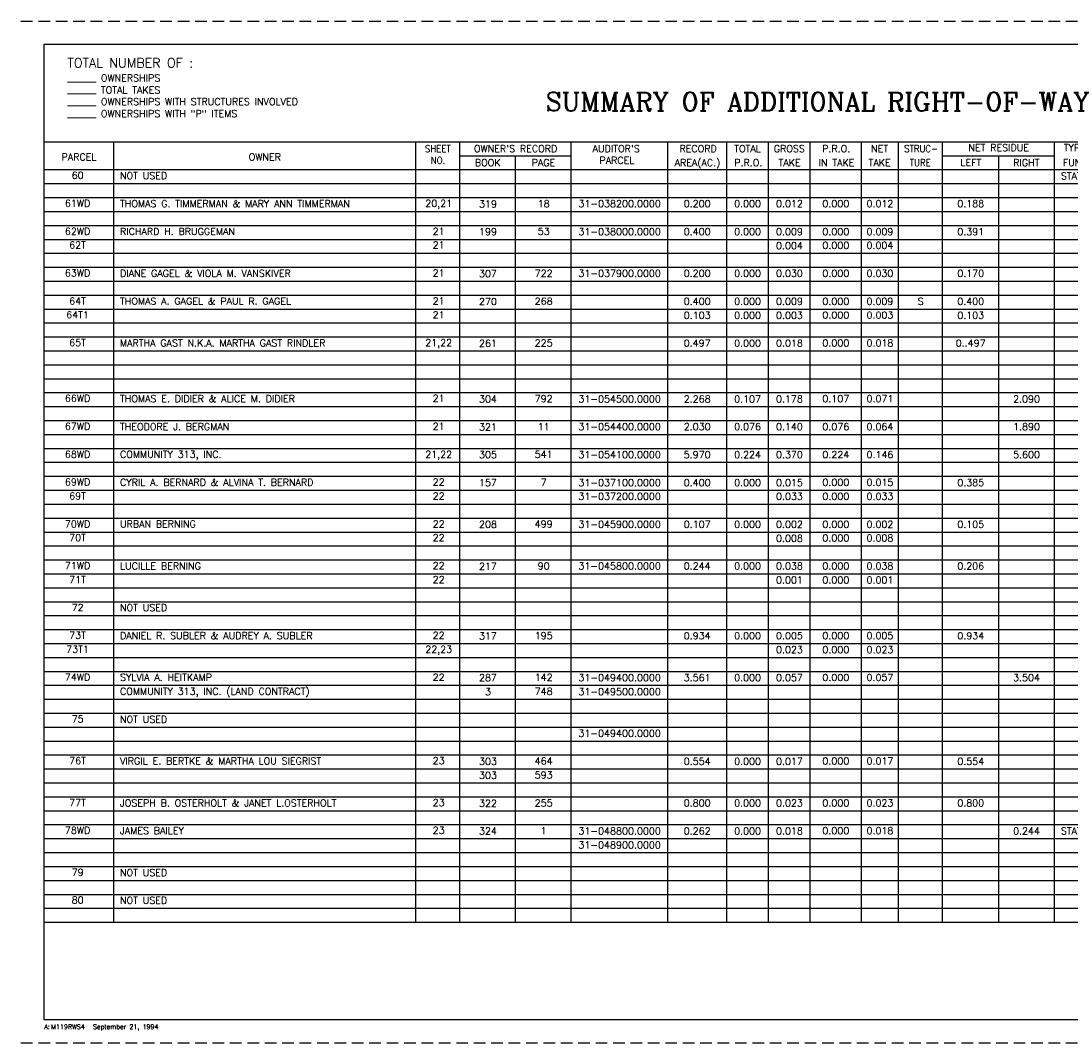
# Model space of a CAD drawing. Extents: x 0 to 34.5, y 0 to 22.
# Tile 1 of 2: x 0 to 22.6, y 0 to 22. Entities that reach past the tile are written whole.
import ezdxf
from ezdxf.enums import TextEntityAlignment as Align

# ---------------------------------------------------------------- set-up
doc = ezdxf.new("R2010")
doc.units = 0
doc.header["$LTSCALE"] = 0.5
doc.linetypes.add('DASHED', pattern=[0.75, 0.5, -0.25])
doc.layers.get('0').update_dxf_attribs({"linetype": 'CONTINUOUS'})
doc.layers.add('BORDER', color=4, linetype='CONTINUOUS')
doc.styles.add('COM8', font='ROMANS', dxfattribs={"width": 0.8})
doc.styles.add('COM9', font='ROMANS', dxfattribs={"width": 0.9})
doc.styles.add('COMPLEX', font='ROMANC')
doc.styles.get("Standard").update_dxf_attribs({"font": 'ROMANS'})

# ---------------------------------------------------------------- blocks, each defined once
blk = doc.blocks.new('DRAWNAME')
blk.add_text('A:', height=0.1).set_placement((0, 0))
for tag, p in [('DRAWNAME', (0.15, 0)), ('DRAWDATE', (1.05, 0))]:
    blk.add_attdef(tag, p, '', height=0.1)
blk = doc.blocks.new('SUM')
at = {"layer": 'BORDER'}
for p, q in [((1.5, -18.9), (1.5, -2.1)), ((8, -18.9), (8, -2.1)), ((8.95, -18.9), (8.95, -2.1)), ((11.35, -18.9), (11.35, -2.1)), ((13.426, -18.9), (13.426, -2.1)), ((14.696, -18.9), (14.696, -2.1)), ((15.596, -18.9), (15.596, -2.1)), ((16.496, -18.9), (16.496, -2.1)), ((17.596, -18.9), (17.596, -2.1)), ((18.396, -18.9), (18.396, -2.1)), ((19.346, -18.9), (19.346, -2.1)), ((21.753, -18.9), (21.753, -2.1)), ((22.603, -18.9), (22.603, -2.1)), ((31.401, -18.9), (31.401, -2.1)), ((8.95, -2.4), (11.35, -2.4)), ((10.15, -18.9), (10.15, -2.4)), ((19.353, -2.4), (21.753, -2.4)), ((20.553, -18.9), (20.553, -2.4)), ((31.401, -2.4), (33.5, -2.4)), ((32.501, -18.9), (32.501, -2.4))]:
    blk.add_line(p, q, dxfattribs=at)
at = {"layer": 'BORDER', "style": 'COM9', "width": 0.9}
for s, p in [('SHEET', (8.475, -2.323)), ('STRUC-', (18.882, -2.324))]:
    blk.add_text(s, height=0.15, dxfattribs=at).set_placement(p, align=Align.CENTER)
at = {"layer": 'BORDER'}
for s, p in [("OWNER'S RECORD", (10.15, -2.325)), ('RECORD', (14.081, -2.325)), ('TOTAL', (15.144, -2.325)), ('GROSS', (16.044, -2.325)), ('P.R.O.', (17.053, -2.325)), ('NET', (17.989, -2.325)), ('NET RESIDUE', (20.553, -2.3)), ('TYPE', (22.191, -2.3)), ('AS ACQUIRED', (32.454, -2.321)), ('PARCEL', (0.75, -2.5)), ('OWNER', (4.75, -2.5)), ('BOOK', (9.55, -2.625)), ('PAGE', (10.75, -2.625)), ('AREA(AC.)', (14.067, -2.625)), ('P.R.O.', (15.161, -2.625)), ('TAKE', (16.05, -2.625)), ('IN TAKE', (17.061, -2.625)), ('TAKE', (17.989, -2.625)), ('LEFT', (19.953, -2.621)), ('RIGHT', (21.147, -2.624)), ('FUND', (22.2, -2.624)), ('REMARKS & PERSONALTY', (27.063, -2.5)), ('BOOK', (31.955, -2.638)), ('PAGE', (32.999, -2.638))]:
    blk.add_text(s, height=0.15, dxfattribs=at).set_placement(p, align=Align.CENTER)
for s, p in [("AUDITOR'S ", (11.809, -2.324)), ('PARCEL', (11.956, -2.574))]:
    blk.add_text(s, height=0.15, dxfattribs=at).set_placement(p)
at = {"layer": 'BORDER', "style": 'COM9', "width": 0.9}
for s, p in [(' NO.', (8.231, -2.573)), ('TURE', (18.638, -2.625))]:
    blk.add_text(s, height=0.15, dxfattribs=at).set_placement(p)
blk = doc.blocks.new('PARCELM')
for tag, p in [('PAR', (0.718, 0.1)), ('SHN', (8.494, 0.1)), ('ORB', (9.554, 0.087)), ('ORP', (10.755, 0.094)), ('AP', (12.39, 0.09)), ('RECA', (14.061, 0.09)), ('TOPRO', (15.146, 0.09)), ('GRST', (16.046, 0.09)), ('PROTK', (17.046, 0.093)), ('NTTK', (17.996, 0.093)), ('STR', (18.871, 0.09)), ('NRL', (19.95, 0.09)), ('NRR', (21.153, 0.09)), ('TPF', (22.178, 0.09)), ('AAB', (31.951, 0.09)), ('AAP', (33.001, 0.09))]:
    blk.add_attdef(tag, text='', height=0.15).set_placement(p, align=Align.CENTER)
for tag, p in [('OWN', (1.632, 0.094)), ('REM', (22.714, 0.091))]:
    blk.add_attdef(tag, p, '', height=0.15)

msp = doc.modelspace()

# ---------------------------------------------------------------- linework, layer by layer
at = {"layer": 'BORDER', "linetype": 'DASHED'}
for p, q in [((0, 22), (34.5, 22)), ((0, 0), (34.5, 0))]:
    msp.add_line(p, q, dxfattribs=at)
at = {"layer": 'BORDER'}
for p, q in [((0.5, 21.5), (34, 21.5)), ((0.5, 0.5), (0.5, 21.5)), ((0.5, 19.4), (34, 19.4)), ((0.5, 18.8), (34, 18.8)), ((0.5, 18.5), (34, 18.5)), ((0.5, 18.2), (34, 18.2)), ((0.5, 17.9), (34, 17.9)), ((0.5, 17.6), (34, 17.6)), ((0.5, 17.3), (34, 17.3)), ((0.5, 17), (34, 17)), ((0.5, 16.7), (34, 16.7)), ((0.5, 16.4), (34, 16.4)), ((0.5, 16.1), (34, 16.1)), ((0.5, 15.8), (34, 15.8)), ((0.5, 15.5), (34, 15.5)), ((0.5, 15.2), (34, 15.2)), ((0.5, 14.9), (34, 14.9)), ((0.5, 14.6), (34, 14.6)), ((0.5, 14.3), (34, 14.3)), ((0.5, 14), (34, 14)), ((0.5, 13.7), (34, 13.7)), ((0.5, 13.4), (34, 13.4)), ((0.5, 13.1), (34, 13.1)), ((0.5, 12.8), (34, 12.8)), ((0.5, 12.5), (34, 12.5)), ((0.5, 12.2), (34, 12.2)), ((0.5, 11.9), (34, 11.9)), ((0.5, 11.6), (34, 11.6)), ((0.5, 11.3), (34, 11.3)), ((0.5, 11), (34, 11)), ((0.5, 10.7), (34, 10.7)), ((0.5, 10.4), (34, 10.4)), ((0.5, 10.1), (34, 10.1)), ((0.5, 9.8), (34, 9.8)), ((0.5, 9.5), (34, 9.5)), ((0.5, 9.2), (34, 9.2)), ((0.5, 8.9), (34, 8.9)), ((0.5, 8.6), (34, 8.6)), ((0.5, 8.3), (34, 8.3)), ((0.5, 8), (34, 8)), ((0.5, 7.7), (34, 7.7)), ((0.5, 7.4), (34, 7.4)), ((0.5, 7.1), (34, 7.1)), ((0.5, 6.8), (34, 6.8)), ((0.5, 6.5), (34, 6.5)), ((0.5, 6.2), (34, 6.2)), ((0.5, 5.9), (34, 5.9)), ((0.5, 5.6), (34, 5.6)), ((0.5, 5.3), (34, 5.3)), ((0.5, 5), (34, 5)), ((0.5, 4.7), (34, 4.7)), ((0.5, 4.4), (34, 4.4)), ((0.5, 4.1), (34, 4.1)), ((0.5, 3.8), (34, 3.8)), ((0.5, 3.5), (34, 3.5)), ((0.5, 3.2), (34, 3.2)), ((0.5, 2.9), (34, 2.9)), ((0.5, 2.6), (34, 2.6)), ((34, 0.5), (0.5, 0.5))]:
    msp.add_line(p, q, dxfattribs=at)

# ---------------------------------------------------------------- block references
msp.add_blockref('SUM', (0.5, 21.5))
for name, p, values in [('PARCELM', (0.5, 18.5), {'PAR': '60', 'OWN': 'NOT USED', 'TPF': 'STATE'}), ('PARCELM', (0.5, 17.9), {'PAR': '61WD', 'OWN': 'THOMAS G. TIMMERMAN & MARY ANN TIMMERMAN', 'SHN': '20,21', 'ORB': '319', 'ORP': '18', 'AP': '31-038200.0000', 'RECA': '0.200', 'TOPRO': '0.000', 'GRST': '0.012', 'PROTK': '0.000', 'NTTK': '0.012', 'NRL': '0.188'}), ('PARCELM', (0.5, 17.3), {'PAR': '62WD', 'OWN': 'RICHARD H. BRUGGEMAN', 'SHN': '21', 'ORB': '199', 'ORP': '53', 'AP': '31-038000.0000', 'RECA': '0.400', 'TOPRO': '0.000', 'GRST': '0.009', 'PROTK': '0.000', 'NTTK': '0.009', 'NRL': '0.391'}), ('PARCELM', (0.5, 17), {'PAR': '62T', 'SHN': '21', 'GRST': '0.004', 'PROTK': '0.000', 'NTTK': '0.004', 'REM': 'CONSTRUCT STEPS, GRADE & SEED.                       12 MONTHS'}), ('PARCELM', (0.5, 16.4), {'PAR': '63WD', 'OWN': 'DIANE GAGEL & VIOLA M. VANSKIVER', 'SHN': '21', 'ORB': '307', 'ORP': '722', 'AP': '31-037900.0000', 'RECA': '0.200', 'TOPRO': '0.000', 'GRST': '0.030', 'PROTK': '0.000', 'NTTK': '0.030', 'NRL': '0.170'}), ('PARCELM', (0.5, 15.8), {'PAR': '64T', 'OWN': 'THOMAS A. GAGEL & PAUL R. GAGEL', 'SHN': '21', 'ORB': '270', 'ORP': '268', 'RECA': '0.400', 'TOPRO': '0.000', 'GRST': '0.009', 'PROTK': '0.000', 'NTTK': '0.009', 'STR': 'S', 'NRL': '0.400', 'REM': 'S = SIGN, CONSTRUCT WALK.                             12 MONTHS'}), ('PARCELM', (0.5, 15.5), {'PAR': '64T1', 'SHN': '21', 'RECA': '0.103', 'TOPRO': '0.000', 'GRST': '0.003', 'PROTK': '0.000', 'NTTK': '0.003', 'NRL': '0.103', 'REM': 'CONSTRUCT WALK.                                       12 MONTHS'}), ('PARCELM', (0.5, 14.9), {'PAR': '65T', 'OWN': 'MARTHA GAST N.K.A. MARTHA GAST RINDLER', 'SHN': '21,22', 'ORB': '261', 'ORP': '225', 'RECA': '0.497', 'TOPRO': '0.000', 'GRST': '0.018', 'PROTK': '0.000', 'NTTK': '0.018', 'NRL': '0..497', 'REM': 'CONSTRUCT STEPS, GRADE & SEED.                       12 MONTHS'}), ('PARCELM', (0.5, 13.7), {'PAR': '66WD', 'OWN': 'THOMAS E. DIDIER & ALICE M. DIDIER', 'SHN': '21', 'ORB': '304', 'ORP': '792', 'AP': '31-054500.0000', 'RECA': '2.268', 'TOPRO': '0.107', 'GRST': '0.178', 'PROTK': '0.107', 'NTTK': '0.071', 'NRR': '2.090'}), ('PARCELM', (0.5, 13.1), {'PAR': '67WD', 'OWN': 'THEODORE J. BERGMAN', 'SHN': '21', 'ORB': '321', 'ORP': '11', 'AP': '31-054400.0000', 'RECA': '2.030', 'TOPRO': '0.076', 'GRST': '0.140', 'PROTK': '0.076', 'NTTK': '0.064', 'NRR': '1.890'}), ('PARCELM', (0.5, 12.5), {'PAR': '68WD', 'OWN': 'COMMUNITY 313, INC.', 'SHN': '21,22', 'ORB': '305', 'ORP': '541', 'AP': '31-054100.0000', 'RECA': '5.970', 'TOPRO': '0.224', 'GRST': '0.370', 'PROTK': '0.224', 'NTTK': '0.146', 'NRR': '5.600'}), ('PARCELM', (0.5, 11), {'PAR': '70WD', 'OWN': 'URBAN BERNING', 'SHN': '22', 'ORB': '208', 'ORP': '499', 'AP': '31-045900.0000', 'RECA': '0.107', 'TOPRO': '0.000', 'GRST': '0.002', 'PROTK': '0.000', 'NTTK': '0.002', 'NRL': '0.105'}), ('PARCELM', (0.5, 10.7), {'PAR': '70T', 'SHN': '22', 'GRST': '0.008', 'PROTK': '0.000', 'NTTK': '0.008', 'REM': 'CONSTRUCT DRIVE.                                      12 MONTHS'}), ('PARCELM', (0.5, 10.1), {'PAR': '71WD', 'OWN': 'LUCILLE BERNING', 'SHN': '22', 'ORB': '217', 'ORP': '90', 'AP': '31-045800.0000', 'RECA': '0.244', 'TOPRO': '0.000', 'GRST': '0.038', 'PROTK': '0.000', 'NTTK': '0.038', 'NRL': '0.206'}), ('PARCELM', (0.5, 9.8), {'PAR': '71T', 'SHN': '22', 'GRST': '0.001', 'PROTK': '0.000', 'NTTK': '0.001', 'REM': 'CONSTRUCT DRIVE.                                      12 MONTHS'}), ('PARCELM', (0.5, 9.2), {'PAR': '72', 'OWN': 'NOT USED'}), ('PARCELM', (0.5, 8.6), {'PAR': '73T', 'OWN': 'DANIEL R. SUBLER & AUDREY A. SUBLER', 'SHN': '22', 'ORB': '317', 'ORP': '195', 'RECA': '0.934', 'TOPRO': '0.000', 'GRST': '0.005', 'PROTK': '0.000', 'NTTK': '0.005', 'NRL': '0.934', 'REM': 'CONSTRUCT PIPE, DRIVE, GRADE & SEED.                   12 MONTHS'}), ('PARCELM', (0.5, 8.3), {'PAR': '73T1', 'SHN': '22,23', 'GRST': '0.023', 'PROTK': '0.000', 'NTTK': '0.023', 'REM': 'GRADE & SEED.                                         12 MONTHS'}), ('PARCELM', (0.5, 7.7), {'PAR': '74WD', 'OWN': 'SYLVIA A. HEITKAMP', 'SHN': '22', 'ORB': '287', 'ORP': '142', 'AP': '31-049400.0000', 'RECA': '3.561', 'TOPRO': '0.000', 'GRST': '0.057', 'PROTK': '0.000', 'NTTK': '0.057', 'NRR': '3.504'}), ('PARCELM', (0.5, 7.4), {'OWN': 'COMMUNITY 313, INC. (LAND CONTRACT)', 'ORB': '3', 'ORP': '748', 'AP': '31-049500.0000'}), ('PARCELM', (0.5, 6.8), {'PAR': '75', 'OWN': 'NOT USED'}), ('PARCELM', (0.5, 6.5), {'AP': '31-049400.0000'}), ('PARCELM', (0.5, 5.9), {'PAR': '76T', 'OWN': 'VIRGIL E. BERTKE & MARTHA LOU SIEGRIST', 'SHN': '23', 'ORB': '303', 'ORP': '464', 'RECA': '0.554', 'TOPRO': '0.000', 'GRST': '0.017', 'PROTK': '0.000', 'NTTK': '0.017', 'NRL': '0.554', 'REM': 'CONSTRUCT DRIVE, GRADE & SEED.                        12 MONTHS'}), ('PARCELM', (0.5, 5.6), {'ORB': '303', 'ORP': '593'}), ('PARCELM', (0.5, 5), {'PAR': '77T', 'OWN': 'JOSEPH B. OSTERHOLT & JANET L.OSTERHOLT', 'SHN': '23', 'ORB': '322', 'ORP': '255', 'RECA': '0.800', 'TOPRO': '0.000', 'GRST': '0.023', 'PROTK': '0.000', 'NTTK': '0.023', 'NRL': '0.800', 'REM': 'GRADE & SEED.                                         12 MONTHS'}), ('PARCELM', (0.5, 4.4), {'PAR': '78WD', 'OWN': 'JAMES BAILEY', 'SHN': '23', 'ORB': '324', 'ORP': '1', 'AP': '31-048800.0000', 'RECA': '0.262', 'TOPRO': '0.000', 'GRST': '0.018', 'PROTK': '0.000', 'NTTK': '0.018', 'NRR': '0.244', 'TPF': 'STATE'}), ('PARCELM', (0.5, 4.1), {'AP': '31-048900.0000'}), ('PARCELM', (0.5, 3.5), {'PAR': '79', 'OWN': 'NOT USED'}), ('PARCELM', (0.5, 2.9), {'PAR': '80', 'OWN': 'NOT USED'}), ('DRAWNAME', (0.5, 0.3), {'DRAWNAME': 'M119RWS4', 'DRAWDATE': 'September 21, 1994'})]:
    msp.add_blockref(name, p).add_auto_attribs(values)
ref = msp.add_blockref('PARCELM', (0.5, 11.9))
ref.add_attrib('PAR', '69WD', dxfattribs={"height": 0.15}).set_placement((1.218, 12), align=Align.CENTER)
ref.add_attrib('OWN', 'CYRIL A. BERNARD & ALVINA T. BERNARD', (2.132, 11.994), dxfattribs={"height": 0.15})
ref.add_attrib('SHN', '22', dxfattribs={"height": 0.15}).set_placement((8.994, 12), align=Align.CENTER)
ref.add_attrib('ORB', '157', dxfattribs={"height": 0.15}).set_placement((10.054, 11.987), align=Align.CENTER)
ref.add_attrib('ORP', '7', dxfattribs={"height": 0.15}).set_placement((11.255, 11.994), align=Align.CENTER)
ref.add_attrib('AP', '31-037100.0000', dxfattribs={"height": 0.15}).set_placement((12.89, 11.99), align=Align.CENTER)
ref.add_attrib('RECA', '0.400', dxfattribs={"height": 0.15}).set_placement((14.561, 11.99), align=Align.CENTER)
ref.add_attrib('TOPRO', '0.000', dxfattribs={"height": 0.15}).set_placement((15.646, 11.99), align=Align.CENTER)
ref.add_attrib('GRST', '0.015', dxfattribs={"height": 0.15}).set_placement((16.546, 11.99), align=Align.CENTER)
ref.add_attrib('PROTK', '0.000', dxfattribs={"height": 0.15}).set_placement((17.546, 11.993), align=Align.CENTER)
ref.add_attrib('NTTK', '0.015', dxfattribs={"height": 0.15}).set_placement((18.496, 11.993), align=Align.CENTER)
ref.add_attrib('NRL', '0.385', dxfattribs={"height": 0.15}).set_placement((20.45, 11.99), align=Align.CENTER)
ref.add_attrib('AAB', '332', dxfattribs={"height": 0.15}).set_placement((32.451, 11.99), align=Align.CENTER)
ref.add_attrib('AAP', '1036-1040', dxfattribs={"height": 0.15, "style": 'COM8', "width": 0.8}).set_placement((33.501, 11.99), align=Align.CENTER)
ref = msp.add_blockref('PARCELM', (0.5, 11.6))
ref.add_attrib('PAR', '69T', dxfattribs={"height": 0.15}).set_placement((1.218, 11.7), align=Align.CENTER)
ref.add_attrib('SHN', '22', dxfattribs={"height": 0.15}).set_placement((8.994, 11.7), align=Align.CENTER)
ref.add_attrib('AP', '31-037200.0000', dxfattribs={"height": 0.15}).set_placement((12.89, 11.69), align=Align.CENTER)
ref.add_attrib('GRST', '0.033', dxfattribs={"height": 0.15}).set_placement((16.546, 11.69), align=Align.CENTER)
ref.add_attrib('PROTK', '0.000', dxfattribs={"height": 0.15}).set_placement((17.546, 11.693), align=Align.CENTER)
ref.add_attrib('NTTK', '0.033', dxfattribs={"height": 0.15}).set_placement((18.496, 11.693), align=Align.CENTER)
ref.add_attrib('REM', 'CONSTRUCT DRIVE, GRADE & SEED.                        12 MONTHS', (23.214, 11.691), dxfattribs={"height": 0.15})
ref.add_attrib('AAB', '332', dxfattribs={"height": 0.15}).set_placement((32.451, 11.69), align=Align.CENTER)
ref.add_attrib('AAP', '1036-1040', dxfattribs={"height": 0.15, "style": 'COM8', "width": 0.8}).set_placement((33.501, 11.69), align=Align.CENTER)

# ---------------------------------------------------------------- texts
for s, height, p in [('TOTAL NUMBER OF :', 0.2, (1, 21)), ('______ OWNERSHIPS', 0.15, (1, 20.7)), ('______ TOTAL TAKES', 0.15, (1, 20.443)), ('______ OWNERSHIPS WITH STRUCTURES INVOLVED', 0.15, (1, 20.186)), ('______ OWNERSHIPS WITH "P" ITEMS', 0.15, (1, 19.929))]:
    msp.add_text(s, height=height, dxfattribs=at).set_placement(p)
at = {"layer": 'BORDER', "style": 'COMPLEX'}
msp.add_text('SUMMARY OF ADDITIONAL RIGHT-OF-WAY', height=0.4, dxfattribs=at).set_placement((17.239, 20.063), align=Align.CENTER)

doc.saveas('drawing.dxf')
